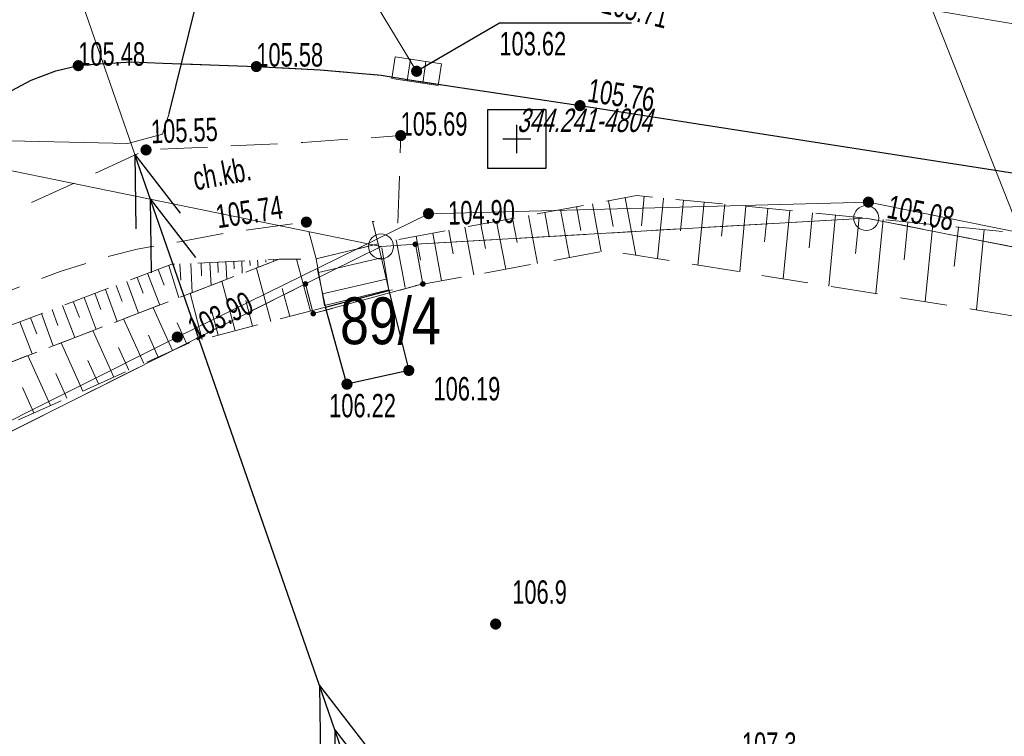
# Model space of a CAD drawing. Header units: inches. Extents: x 6497603 to 6502483, y 5925790 to 5934357.
# Tile 123 of 256: x 6501073 to 6501105, y 5926097 to 5926120. Entities that reach past the tile are written whole.
import ezdxf
from ezdxf.enums import TextEntityAlignment as Align

# ---------------------------------------------------------------- set-up
doc = ezdxf.new("R2010")
doc.units = ezdxf.units.IN
doc.header["$MEASUREMENT"] = 0
for name, pattern in [('1.5_0.75', [2.25, 1.5, -0.75]), ('2.25_0.75', [3, 2.25, -0.75]), ('219-1000', [0, 0]), ('egkk-1000', [3, 2.25, -0.75]), ('egug-1000', [1.5, 0.75, -0.75]), ('suep_sn_1000', [0, 0]), ('sutp_1000', [0, 0])]:
    doc.linetypes.add(name, pattern=pattern)
for name, color, linetype in [('000 Inne (niezydentyfikowane)', 7, 'Continuous'), ('202-punkt graniczny', 7, 'Continuous'), ('203-punkt graniczny', 7, 'Continuous'), ('211-numer działki ewidencyjnej', 7, 'Continuous'), ('217-kontur klasyfikacyjny', 7, 'Continuous'), ('218-kontur użytku gruntowego', 7, 'Continuous'), ('219-działka ewidencyjna', 7, 'Continuous'), ('chodnik', 7, 'Continuous'), ('chodnik-Atr17', 7, 'Continuous'), ('jezdnia', 7, 'Continuous'), ('kratka ściekowa', 7, 'Continuous'), ('krawężnik', 7, 'Continuous'), ('obudowa ochronna przewodu', 7, 'Continuous'), ('ogrodzenie trwałe', 7, 'Continuous'), ('pikieta naturalna', 7, 'Continuous'), ('pikieta naturalna-Atr2', 7, 'Continuous'), ('pikieta sztuczna', 7, 'Continuous'), ('pikieta sztuczna-Atr2', 7, 'Continuous'), ('przewód elektroenergetyczny podziemny', 7, 'Continuous'), ('przewód elektroenergetyczny średniego napięcia', 7, 'Continuous'), ('przewód kanalizacyjny', 7, 'Continuous'), ('przewód telekomunikacyjny napowietrzny', 7, 'Continuous'), ('przewód telekomunikacyjny podziemny', 7, 'Continuous'), ('rzędna', 7, 'Continuous'), ('rzędna-Atr2', 7, 'Continuous'), ('rzędna-Atr3', 7, 'Continuous'), ('schody w ciągu komunikacyjnym', 7, 'Continuous'), ('skarpa nieumocniona', 7, 'Continuous'), ('Szczegółowa osnowa geodezyjna pozioma', 7, 'Continuous'), ('Szczegółowa osnowa geodezyjna pozioma-Atr103', 7, 'Continuous')]:
    doc.layers.add(name, color=color, linetype=linetype)
doc.styles.get("Standard").update_dxf_attribs({"font": 'arial.ttf'})
doc.linetypes.add('902-1000', pattern='A,5,0,[1,ksztalty.shx,S=1,R=0,X=0,Y=0],5', length=10)

# ---------------------------------------------------------------- blocks, each defined once
blk = doc.blocks.new('202')
at = {"color": 0, "linetype": 'Continuous', "lineweight": 0}
blk.add_circle((0, 0), 0.4, dxfattribs=at)
blk = doc.blocks.new('203')
at = {"linetype": 'Continuous', "lineweight": 0}
h = blk.add_hatch(color=0, dxfattribs=at)
edge = h.paths.add_edge_path()
edge.add_arc((0, 0), 0.09, 0, 360)
blk = doc.blocks.new('OSSP')
at = {"color": 0}
for p, q in [((-0.939, 0.938), (-0.939, -0.938)), ((-0.939, 0.938), (-0.939, -0.938)), ((0.936, 0.938), (-0.939, 0.938)), ((0.936, 0.938), (-0.939, 0.938)), ((0.936, -0.938), (0.936, 0.938)), ((0.936, -0.938), (0.936, 0.938)), ((0, -0.45), (0, 0.45)), ((0, -0.45), (0, 0.45)), ((0.45, 0), (-0.45, 0)), ((0.45, 0), (-0.45, 0)), ((-0.939, -0.938), (0.936, -0.938)), ((-0.939, -0.938), (0.936, -0.938))]:
    blk.add_line(p, q, dxfattribs=at)
blk = doc.blocks.new('PW01')
at = {"linetype": 'Continuous', "lineweight": 13}
h = blk.add_hatch(color=0, dxfattribs=at)
edge = h.paths.add_edge_path()
edge.add_arc((0, 0), 0.18, 0, 360)
blk = doc.blocks.new('US05')
at = {"color": 0, "linetype": 'Continuous', "lineweight": 13}
for p, q in [((-0.75, -0.35), (-0.75, 0.35)), ((-0.75, 0.35), (-0.25, 0.35)), ((-0.25, -0.35), (-0.25, 0.35)), ((-0.25, 0.35), (0.25, 0.35)), ((0.25, -0.35), (0.25, 0.35)), ((0.25, 0.35), (0.75, 0.35)), ((0.75, -0.35), (0.75, 0.35)), ((-0.75, -0.35), (-0.25, -0.35)), ((-0.25, -0.35), (0.25, -0.35)), ((0.25, -0.35), (0.75, -0.35))]:
    blk.add_line(p, q, dxfattribs=at)
blk = doc.blocks.new('SUEP2')
at = {"color": 0, "linetype": 'Continuous'}
for p, q in [((7.54, 0), (5.29, 0.75)), ((9.04, 0), (6.79, 0.75)), ((25.54, 0), (23.29, 0.75)), ((27.04, 0), (24.79, 0.75)), ((0, 0), (9.04, 0)), ((7.54, 0), (5.29, -0.75)), ((9.04, 0), (6.79, -0.75)), ((9.04, 0), (27.04, 0)), ((25.54, 0), (23.29, -0.75)), ((27.04, 0), (24.79, -0.75))]:
    blk.add_line(p, q, dxfattribs=at)

msp = doc.modelspace()

# ---------------------------------------------------------------- linework, layer by layer
at = {"layer": '000 Inne (niezydentyfikowane)', "color": 7, "linetype": 'Continuous', "lineweight": 18, "flags": 128}
for points in [[(6501093.07, 5926113.86), (6501092.99, 5926112.91)], [(6501090.91, 5926113.53), (6501091.05, 5926112.76)], [(6501091.42, 5926113.62), (6501091.7, 5926112.08)], [(6501091.93, 5926113.71), (6501092.08, 5926112.89)], [(6501092.47, 5926113.81), (6501092.81, 5926111.97)], [(6501093.69, 5926113.8), (6501093.5, 5926111.86)], [(6501094.33, 5926113.73), (6501094.24, 5926112.75)], [(6501094.99, 5926113.67), (6501094.79, 5926111.65)], [(6501095.65, 5926113.6), (6501095.55, 5926112.58)], [(6501096.33, 5926113.54), (6501096.13, 5926111.44)], [(6501089.37, 5926113.24), (6501089.66, 5926111.71)], [(6501089.89, 5926113.34), (6501090.03, 5926112.57)], [(6501090.4, 5926113.43), (6501090.68, 5926111.9)], [(6501097.03, 5926113.47), (6501096.92, 5926112.4)], [(6501097.74, 5926113.4), (6501097.52, 5926111.21)], [(6501098.46, 5926113.33), (6501098.35, 5926112.21)], [(6501099.2, 5926113.26), (6501098.98, 5926110.98)], [(6501087.84, 5926112.96), (6501087.99, 5926112.19)], [(6501088.35, 5926113.05), (6501088.64, 5926111.52)], [(6501088.86, 5926113.15), (6501089.01, 5926112.38)], [(6501099.95, 5926113.18), (6501099.84, 5926112.02)], [(6501100.72, 5926113.11), (6501100.49, 5926110.74)], [(6501101.51, 5926113.03), (6501101.39, 5926111.82)], [(6501102.31, 5926112.95), (6501102.07, 5926110.48)], [(6501085.77, 5926112.58), (6501085.91, 5926111.81)], [(6501086.31, 5926112.68), (6501086.59, 5926111.15)], [(6501086.82, 5926112.77), (6501086.96, 5926112.01)], [(6501087.33, 5926112.87), (6501087.62, 5926111.34)], [(6501103.13, 5926112.87), (6501103, 5926111.61)], [(6501103.96, 5926112.79), (6501103.71, 5926110.22)], [(6501085.14, 5926112.46), (6501085.42, 5926110.94)], [(6501077.86, 5926111.64), (6501078.18, 5926110.61)], [(6501078.21, 5926111.69), (6501078.24, 5926111.17)], [(6501078.56, 5926111.71), (6501078.61, 5926110.77)], [(6501078.89, 5926111.72), (6501078.9, 5926111.31)], [(6501079.17, 5926111.74), (6501079.21, 5926111)], [(6501079.43, 5926111.75), (6501079.44, 5926111.42)], [(6501079.68, 5926111.76), (6501079.71, 5926111.2)], [(6501079.94, 5926111.77), (6501079.95, 5926111.53)], [(6501080.19, 5926111.78), (6501080.21, 5926111.39)], [(6501080.45, 5926111.8), (6501080.46, 5926111.64)], [(6501080.7, 5926111.81), (6501080.72, 5926111.58)], [(6501080.96, 5926111.82), (6501080.96, 5926111.75)], [(6501081.21, 5926111.83), (6501081.22, 5926111.77)], [(6501082.39, 5926110.18), (6501081.95, 5926111.84)], [(6501077.18, 5926111.39), (6501077.57, 5926110.37)], [(6501077.52, 5926111.51), (6501077.71, 5926111.01)], [(6501081.12, 5926109.85), (6501080.67, 5926111.56)], [(6501076.17, 5926111), (6501076.36, 5926110.49)], [(6501076.51, 5926111.13), (6501076.89, 5926110.11)], [(6501076.84, 5926111.26), (6501077.04, 5926110.75)], [(6501079.98, 5926109.55), (6501079.56, 5926111.14)], [(6501075.49, 5926110.75), (6501075.68, 5926110.23)], [(6501075.83, 5926110.87), (6501076.21, 5926109.85)], [(6501078.93, 5926109.27), (6501078.54, 5926110.75)], [(6501081.73, 5926110.01), (6501081.49, 5926110.9)], [(6501074.46, 5926110.36), (6501074.85, 5926109.33)], [(6501074.8, 5926110.49), (6501075, 5926109.98)], [(6501075.15, 5926110.62), (6501075.53, 5926109.59)], [(6501080.54, 5926109.7), (6501080.32, 5926110.52)], [(6501073.78, 5926110.1), (6501074.16, 5926109.07)], [(6501074.12, 5926110.23), (6501074.31, 5926109.72)], [(6501077.98, 5926108.92), (6501077.36, 5926110.29)], [(6501079.44, 5926109.41), (6501079.24, 5926110.17)], [(6501073.09, 5926109.84), (6501073.48, 5926108.81)], [(6501073.43, 5926109.97), (6501073.63, 5926109.45)], [(6501077.06, 5926108.5), (6501076.41, 5926109.93)], [(6501078.44, 5926109.12), (6501078.13, 5926109.8)], [(6501076.1, 5926108.07), (6501075.43, 5926109.56)], [(6501075.11, 5926107.62), (6501074.41, 5926109.16)], [(6501077.52, 5926108.71), (6501077.21, 5926109.41)], [(6501076.58, 5926108.29), (6501076.25, 5926109.02)], [(6501074.07, 5926107.16), (6501073.35, 5926108.76)], [(6501075.61, 5926107.85), (6501075.27, 5926108.6)], [(6501074.59, 5926107.39), (6501074.24, 5926108.18)], [(6501073.54, 5926106.92), (6501073.17, 5926107.73)]]:
    msp.add_lwpolyline(points, dxfattribs=at)
at = {"layer": '217-kontur klasyfikacyjny', "color": 3, "linetype": 'egkk-1000', "lineweight": 18, "flags": 128}
for points in [[(6501100.18, 5926113.16), (6501085.75, 5926112.32)], [(6501125.54, 5926108.17), (6501100.18, 5926113.16)], [(6501085.75, 5926112.32), (6501085.99, 5926111.05)], [(6501082.23, 5926111.05), (6501051.33, 5926095.56)], [(6501082.48, 5926110.1), (6501082.23, 5926111.05)], [(6501085.99, 5926111.05), (6501082.48, 5926110.1)]]:
    msp.add_lwpolyline(points, dxfattribs=at)
at = {"layer": '218-kontur użytku gruntowego', "color": 3, "linetype": 'egug-1000', "lineweight": 18, "flags": 128}
for points in [[(6501100.18, 5926113.16), (6501085.75, 5926112.32)], [(6501125.54, 5926108.17), (6501100.18, 5926113.16)], [(6501085.75, 5926112.32), (6501085.99, 5926111.05)], [(6501082.23, 5926111.05), (6501051.33, 5926095.56)], [(6501082.48, 5926110.1), (6501082.23, 5926111.05)], [(6501085.99, 5926111.05), (6501082.48, 5926110.1)]]:
    msp.add_lwpolyline(points, dxfattribs=at)
at = {"layer": '219-działka ewidencyjna', "color": 3, "linetype": '219-1000', "lineweight": 18, "flags": 128}
for points in [[(6501062.46, 5926116.8), (6501084.65, 5926112.25)], [(6501100.18, 5926113.16), (6501085.75, 5926112.32)], [(6501125.54, 5926108.17), (6501100.18, 5926113.16)], [(6501084.65, 5926112.25), (6501085.75, 5926112.32)], [(6501085.75, 5926112.32), (6501085.99, 5926111.05)], [(6501082.23, 5926111.05), (6501084.65, 5926112.25)], [(6501051.33, 5926095.56), (6501082.23, 5926111.05)], [(6501082.23, 5926111.05), (6501082.48, 5926110.1)], [(6501082.48, 5926110.1), (6501085.99, 5926111.05)]]:
    msp.add_lwpolyline(points, dxfattribs=at)
at = {"layer": 'chodnik', "color": 7, "linetype": '1.5_0.75', "lineweight": 18, "flags": 128}
msp.add_lwpolyline([(6501069.3, 5926109.34), (6501069.14, 5926109.35), (6501070.2, 5926112.15), (6501077.13, 5926115.34), (6501082.15, 5926115.58), (6501085.28, 5926115.8), (6501085.19, 5926113.01), (6501084.38, 5926113.05), (6501084.56, 5926112.33), (6501082.57, 5926111.85), (6501082.26, 5926113.03), (6501079.86, 5926112.71), (6501078.2, 5926112.4), (6501076.84, 5926112.16), (6501075.71, 5926111.87), (6501074.38, 5926111.45), (6501072.79, 5926110.84), (6501071.94, 5926110.46)], close=True, dxfattribs=at)
at = {"layer": 'jezdnia', "color": 7, "linetype": '2.25_0.75', "lineweight": 18, "flags": 128}
msp.add_lwpolyline([(6500967.52, 5926475.78), (6500970.47, 5926475.3), (6500970.34, 5926474.17), (6500969.68, 5926470.3), (6500969.49, 5926469.27), (6500968.64, 5926464.1), (6500968.02, 5926460.39), (6500966.41, 5926450.57), (6500964.71, 5926440.65), (6500963.12, 5926430.78), (6500961.32, 5926419.97), (6500959.67, 5926410.08), (6500959.52, 5926409.05), (6500958.4, 5926402.16), (6500958.2, 5926401.16), (6500956.52, 5926390.93), (6500955.92, 5926387.39), (6500955.8, 5926386.37), (6500953.89, 5926374.55), (6500953.73, 5926373.46), (6500953.44, 5926371.55), (6500953.08, 5926369.21), (6500952.69, 5926366.58), (6500952.26, 5926363.66), (6500951.98, 5926361.63), (6500951.62, 5926358.68), (6500951.27, 5926355.63), (6500950.83, 5926351.7), (6500950.56, 5926348.7), (6500950.2, 5926344.71), (6500949.87, 5926340.76), (6500949.76, 5926338.7), (6500949.68, 5926335.75), (6500949.64, 5926334.74), (6500949.52, 5926328.23), (6500949.49, 5926327.2), (6500949.48, 5926325.22), (6500949.47, 5926322.2), (6500949.55, 5926319.76), (6500949.66, 5926317.23), (6500949.84, 5926313.23), (6500950.01, 5926310.21), (6500950.17, 5926308.21), (6500950.43, 5926305.18), (6500950.74, 5926302.26), (6500951.06, 5926299.26), (6500951.49, 5926295.58), (6500952.08, 5926290.33), (6500952.73, 5926285.4), (6500953.13, 5926282.44), (6500953.57, 5926279.4), (6500954.04, 5926276.46), (6500954.41, 5926274.33), (6500954.74, 5926272.49), (6500955.37, 5926269.55), (6500956.06, 5926266.66), (6500956.52, 5926264.7), (6500957.04, 5926262.72), (6500957.79, 5926259.85), (6500958.59, 5926257.01), (6500959.46, 5926254.06), (6500960.33, 5926251.13), (6500961.47, 5926247.41), (6500962.32, 5926244.49), (6500963.34, 5926241.33), (6500964.48, 5926237.89), (6500965.5, 5926234.96), (6500966.14, 5926233.14), (6500966.53, 5926232.14), (6500968.88, 5926225.61), (6500969.29, 5926224.6), (6500970.02, 5926222.74), (6500970.38, 5926221.87), (6500971.84, 5926218.15), (6500972.99, 5926215.36), (6500974.13, 5926212.6), (6500975.34, 5926209.86), (6500976.57, 5926207.09), (6500977.79, 5926204.36), (6500979.13, 5926201.69), (6500980.03, 5926199.93), (6500981.16, 5926197.8), (6500982.17, 5926195.97), (6500982.82, 5926194.92), (6500983.5, 5926193.77), (6500984.62, 5926192.1), (6500985.77, 5926190.49), (6500986.98, 5926188.92), (6500988.2, 5926187.36), (6500989.17, 5926186.2), (6500990.87, 5926184.3), (6500992.5, 5926182.51), (6500994.27, 5926180.73), (6500995.76, 5926179.32), (6500997.26, 5926177.93), (6500997.98, 5926177.32), (6500999.49, 5926176), (6501001.04, 5926174.69), (6501002.64, 5926173.48), (6501003.77, 5926172.66), (6501005.08, 5926171.78), (6501006.76, 5926170.76), (6501009.35, 5926169.19), (6501011.02, 5926168.15), (6501012.75, 5926167), (6501015.2, 5926165.27), (6501017.63, 5926163.53), (6501019.23, 5926162.32), (6501020.36, 5926161.31), (6501021.45, 5926160.26), (6501022.54, 5926159.21), (6501023.77, 5926157.9), (6501024.43, 5926157.12), (6501025.28, 5926156.11), (6501026.36, 5926154.87), (6501027.57, 5926153.3), (6501028.15, 5926152.45), (6501028.65, 5926151.68), (6501029.28, 5926150.71), (6501030.17, 5926149.6), (6501030.99, 5926148.6), (6501031.86, 5926147.75), (6501032.71, 5926147), (6501033.36, 5926146.49), (6501034.56, 5926145.76), (6501035.84, 5926145.14), (6501037.14, 5926144.59), (6501038.54, 5926143.97), (6501039.7, 5926143.38), (6501041.25, 5926142.34), (6501042.55, 5926141.23), (6501043.36, 5926140.29), (6501044.15, 5926139.04), (6501044.95, 5926137.68), (6501045.97, 5926135.97), (6501046.76, 5926134.83), (6501047.06, 5926134.43), (6501047.46, 5926133.9), (6501048.29, 5926133.07), (6501049.15, 5926132.29), (6501050.1, 5926131.67), (6501051.14, 5926131.14), (6501052.32, 5926130.71), (6501053.32, 5926130.44), (6501054.33, 5926130.26), (6501054.81, 5926130.11), (6501059.21, 5926129.52), (6501060.24, 5926129.37), (6501062.18, 5926128.95), (6501065.52, 5926128.17), (6501067.51, 5926127.68), (6501067.94, 5926127.56), (6501072.36, 5926126.36), (6501076.16, 5926125.39), (6501077, 5926125.24), (6501079.93, 5926124.73), (6501091.81, 5926122.96), (6501106.86, 5926120.63), (6501107.86, 5926120.45), (6501114.26, 5926119.46), (6501115.28, 5926119.31), (6501129.17, 5926117.14), (6501141.73, 5926115.29), (6501155.8, 5926113.1), (6501156.84, 5926112.94), (6501163.71, 5926111.96), (6501164.73, 5926111.81), (6501169.7, 5926111.07), (6501186.02, 5926108.73), (6501187.04, 5926108.57), (6501197.9, 5926107.02), (6501198.93, 5926106.86), (6501209.44, 5926105.01), (6501213.12, 5926104.73), (6501214.13, 5926104.59), (6501218.06, 5926103.95), (6501219.09, 5926103.82), (6501225, 5926102.98), (6501226.03, 5926103), (6501226.9, 5926103.16), (6501227.59, 5926103.32), (6501228.34, 5926103.71), (6501228.93, 5926104.14), (6501229.4, 5926105.03), (6501229.75, 5926106.03), (6501230.03, 5926107.51), (6501230.13, 5926108.51), (6501230.41, 5926111.43), (6501235.51, 5926111.16), (6501235.42, 5926108.23), (6501235.48, 5926107.23), (6501235.64, 5926106.46), (6501236.12, 5926105.41), (6501236.84, 5926104.54), (6501237.77, 5926103.89), (6501238.91, 5926103.49), (6501240.04, 5926103.43), (6501241.16, 5926103.54), (6501242.17, 5926103.85), (6501243.16, 5926104.12), (6501253.15, 5926106.97), (6501253.23, 5926106.89), (6501254.28, 5926103.94), (6501255.15, 5926100.97), (6501254.99, 5926100.67), (6501253.62, 5926100.28), (6501252.65, 5926100), (6501249.77, 5926099.21), (6501248.73, 5926098.94), (6501244.96, 5926097.81), (6501243.92, 5926097.57), (6501242.05, 5926097.03), (6501240.92, 5926096.64), (6501239.24, 5926095.9), (6501238.04, 5926095.27), (6501237.2, 5926094.68), (6501236.35, 5926093.84), (6501235.38, 5926092.95), (6501234.5, 5926091.83), (6501233.74, 5926090.74), (6501233.24, 5926089.73), (6501232.77, 5926088.7), (6501232.51, 5926087.65), (6501232.15, 5926085.66), (6501231.07, 5926079.74), (6501230.21, 5926075.13), (6501227.92, 5926063.04), (6501227.8, 5926062.48), (6501227.76, 5926061.73), (6501227.77, 5926061.08), (6501227.88, 5926060.39), (6501228.08, 5926059.83), (6501228.38, 5926059.33), (6501228.85, 5926058.88), (6501229.59, 5926058.46), (6501230.48, 5926058.18), (6501231.24, 5926057.98), (6501236.18, 5926057.48), (6501247.14, 5926056.54), (6501247.78, 5926056.32), (6501247.32, 5926053.12), (6501247.25, 5926050.18), (6501240.84, 5926050.54), (6501235.01, 5926051.15), (6501232.93, 5926051.11), (6501231.58, 5926051.14), (6501230.74, 5926051.16), (6501229.93, 5926051.11), (6501229.08, 5926050.94), (6501228.33, 5926050.61), (6501227.56, 5926049.99), (6501227.03, 5926049.46), (6501226.57, 5926048.76), (6501226.26, 5926048.04), (6501226.07, 5926047), (6501224.9, 5926038.07), (6501224.76, 5926037.04), (6501223.95, 5926030.65), (6501223.78, 5926029.64), (6501222.8, 5926021.69), (6501222.62, 5926020.67), (6501221.85, 5926014.28), (6501221.72, 5926013.21), (6501220.01, 5926001.35), (6501219.92, 5926000.35), (6501218.92, 5925993.96), (6501218.73, 5925992.94), (6501217.59, 5925985.53), (6501217.19, 5925983.25), (6501216.34, 5925978.62), (6501216.11, 5925977.64), (6501215.34, 5925973.74), (6501215.12, 5925972.71), (6501214.1, 5925967.79), (6501212.17, 5925958.57), (6501211.6, 5925955.9), (6501210.39, 5925950.18), (6501210.15, 5925949.2), (6501208.72, 5925942.4), (6501208.51, 5925941.33), (6501206.97, 5925934), (6501206.1, 5925929.6), (6501205.96, 5925928.62), (6501203.95, 5925916.84), (6501200.99, 5925899.07), (6501197.27, 5925877.8), (6501197.19, 5925877.04), (6501197.19, 5925876.24), (6501197.31, 5925875.07), (6501197.66, 5925873.98), (6501197.97, 5925873.22), (6501198.63, 5925872.3), (6501199.23, 5925871.72), (6501199.74, 5925871.37), (6501200.42, 5925871.01), (6501201.38, 5925870.71), (6501202.44, 5925870.55), (6501201.55, 5925864.88), (6501201.24, 5925864.89), (6501200.2, 5925864.97), (6501198.98, 5925864.81), (6501197.51, 5925864.23), (6501196.67, 5925863.67), (6501195.78, 5925862.79), (6501195.34, 5925862.22), (6501195.05, 5925861.84), (6501194.69, 5925861.34), (6501194.31, 5925860.58), (6501193.88, 5925859.32), (6501193.66, 5925858.13), (6501191.37, 5925844.58), (6501188.63, 5925845.69), (6501186.06, 5925846.29), (6501188.34, 5925859.28), (6501189.55, 5925865.75), (6501190.19, 5925869.41), (6501190.72, 5925872.53), (6501192, 5925879.57), (6501195.3, 5925899.15), (6501198.39, 5925917.25), (6501200.06, 5925927.91), (6501200.49, 5925930.37), (6501201.43, 5925935.3), (6501202.26, 5925939.27), (6501205.89, 5925956.67), (6501206.71, 5925960.26), (6501209.44, 5925973.27), (6501210.33, 5925977.62), (6501211, 5925981.11), (6501211.51, 5925984.07), (6501211.73, 5925985.08), (6501212.62, 5925991.03), (6501213.62, 5925996.92), (6501213.83, 5925997.96), (6501214.76, 5926004.82), (6501214.89, 5926005.86), (6501216.15, 5926014.76), (6501216.28, 5926015.75), (6501217.09, 5926022.16), (6501217.19, 5926023.22), (6501218.27, 5926030.95), (6501221.29, 5926054.94), (6501221.42, 5926055.98), (6501222.24, 5926062.4), (6501222.34, 5926063.44), (6501224.16, 5926076.33), (6501224.9, 5926081.72), (6501225.66, 5926087.21), (6501225.76, 5926088.39), (6501225.79, 5926089.57), (6501225.74, 5926090.79), (6501225.65, 5926091.85), (6501225.41, 5926093.04), (6501225.02, 5926094.16), (6501224.47, 5926095.07), (6501223.68, 5926095.94), (6501222.87, 5926096.5), (6501222, 5926096.87), (6501221.03, 5926097.17), (6501220.05, 5926097.37), (6501218.15, 5926097.65), (6501217.08, 5926097.83), (6501213.18, 5926098.37), (6501212.16, 5926098.52), (6501210.21, 5926098.79), (6501209.19, 5926099), (6501203.73, 5926099.73), (6501202.71, 5926099.87), (6501199.75, 5926100.28), (6501198.75, 5926100.43), (6501192.84, 5926101.32), (6501191.84, 5926101.46), (6501178.52, 5926103.46), (6501168.08, 5926104.92), (6501167.07, 5926105.07), (6501161.11, 5926105.95), (6501160.15, 5926106.11), (6501141.22, 5926108.96), (6501128.91, 5926110.87), (6501107.19, 5926114.24), (6501091.02, 5926116.76), (6501087.03, 5926117.36), (6501085.63, 5926117.57), (6501084.66, 5926117.74), (6501082.7, 5926117.91), (6501080.66, 5926118.01), (6501077.67, 5926118.12), (6501076.66, 5926118.16), (6501075.65, 5926118.1), (6501074.96, 5926118.04), (6501074.24, 5926117.87), (6501073.45, 5926117.58), (6501072.83, 5926117.24), (6501072.24, 5926116.73), (6501071.92, 5926116.36), (6501071.6, 5926115.95), (6501071.13, 5926115.07), (6501070.2, 5926112.15), (6501069.14, 5926109.35), (6501065.67, 5926107.67), (6501060.98, 5926105.37), (6501056.17, 5926102.92), (6501047.77, 5926098.64), (6501039.02, 5926094.25), (6501035.19, 5926092.32), (6501033.38, 5926091.57), (6501031.9, 5926091.17), (6501030.72, 5926091), (6501029.45, 5926090.96), (6501027.96, 5926091.09), (6501026.37, 5926091.21), (6501025.08, 5926091.02), (6501023.8, 5926090.63), (6501022.54, 5926089.24), (6501020.92, 5926087.38), (6501018.93, 5926085.36), (6501016.88, 5926083.52), (6501014.11, 5926081.3), (6501011.15, 5926079.19), (6501008.09, 5926077.35), (6501004.66, 5926075.72), (6501000.14, 5926073.66), (6500996.05, 5926071.78), (6500991.19, 5926069.54), (6500987.22, 5926067.8), (6500985.88, 5926070.25), (6500984.5, 5926072.54), (6500990.81, 5926076.24), (6500997.85, 5926080.69), (6501004.96, 5926085.16), (6501007.77, 5926086.97), (6501009.89, 5926088.54), (6501012.32, 5926090.44), (6501014.72, 5926092.81), (6501016.4, 5926095.01), (6501018.1, 5926097.7), (6501019.49, 5926099.95), (6501021.13, 5926103.12), (6501021.79, 5926104.63), (6501021.73, 5926104.89), (6501022.4, 5926106.7), (6501022.77, 5926107.65), (6501022.96, 5926108.66), (6501023.19, 5926109.6), (6501023.35, 5926110.74), (6501023.42, 5926111.89), (6501023.37, 5926112.99), (6501023.17, 5926114.21), (6501022.81, 5926115.94), (6501022.34, 5926117.28), (6501021.93, 5926118.41), (6501021.38, 5926119.39), (6501020.82, 5926120.06), (6501020.31, 5926120.58), (6501019.37, 5926121.14), (6501018.64, 5926121.59), (6501017.79, 5926122.01), (6501016.87, 5926122.36), (6501016.07, 5926122.61), (6501015.13, 5926122.79), (6501014.32, 5926122.89), (6501013.3, 5926122.96), (6501011.3, 5926123.02), (6501010.28, 5926123.07), (6501008.82, 5926123.15), (6501007.35, 5926123.27), (6501006.78, 5926123.46), (6501004.62, 5926123.76), (6501002.02, 5926124.18), (6501000.54, 5926124.46), (6500997.95, 5926125.21), (6500994.57, 5926126.41), (6500989.34, 5926128.79), (6500983.15, 5926131.79), (6500980.24, 5926133), (6500976.92, 5926134.27), (6500973.27, 5926135.38), (6500969.21, 5926136.46), (6500966.14, 5926137.16), (6500962.38, 5926137.84), (6500956.83, 5926138.72), (6500951.6, 5926139.58), (6500948.09, 5926140.28), (6500941.13, 5926141.59), (6500936.68, 5926142.36), (6500936.26, 5926142.38), (6500936.91, 5926144.94), (6500937.28, 5926147.22), (6500938.48, 5926147.26), (6500944.87, 5926146.1), (6500952.28, 5926144.84), (6500952.45, 5926144.94), (6500957.36, 5926144.12), (6500958.42, 5926144.02), (6500960.33, 5926143.82), (6500961.34, 5926143.73), (6500962.4, 5926143.7), (6500964.35, 5926143.61), (6500966.38, 5926143.52), (6500968.34, 5926143.33), (6500970.37, 5926142.99), (6500972.16, 5926142.64), (6500975.22, 5926141.96), (6500978.14, 5926141.2), (6500980.07, 5926140.59), (6500984.84, 5926139.11), (6500988.6, 5926137.98), (6500991.96, 5926137.02), (6500993.89, 5926136.41), (6500996.3, 5926135.75), (6500998.23, 5926135.25), (6500999.76, 5926134.9), (6501002.22, 5926134.43), (6501003.59, 5926134.13), (6501004.64, 5926133.95), (6501005.57, 5926133.82), (6501006.54, 5926133.72), (6501007.41, 5926133.65), (6501008.58, 5926133.66), (6501009.4, 5926133.71), (6501010.99, 5926133.99), (6501012.51, 5926134.33), (6501013.46, 5926134.67), (6501014.17, 5926134.95), (6501015.06, 5926135.45), (6501015.72, 5926135.84), (6501016.55, 5926136.42), (6501017.28, 5926137.05), (6501017.97, 5926137.76), (6501018.59, 5926138.35), (6501019.09, 5926139.31), (6501019.34, 5926140.2), (6501019.48, 5926141.24), (6501019.5, 5926142.22), (6501019.53, 5926143.17), (6501019.42, 5926144.33), (6501019.23, 5926145.48), (6501018.9, 5926146.66), (6501018.59, 5926147.63), (6501018.18, 5926148.39), (6501017.57, 5926149.31), (6501017.02, 5926149.96), (6501016.24, 5926150.87), (6501015.1, 5926152.17), (6501013.64, 5926153.83), (6501013.57, 5926154), (6501012.46, 5926155.3), (6501009.41, 5926158.38), (6501006.55, 5926161.1), (6501003.79, 5926163.84), (6501000.27, 5926167.22), (6500997.75, 5926169.48), (6500994.93, 5926171.9), (6500993.22, 5926173.37), (6500990.08, 5926176.36), (6500986.16, 5926180.45), (6500984.36, 5926182.53), (6500983.92, 5926182.88), (6500982.09, 5926185.15), (6500980.83, 5926186.8), (6500979.72, 5926188.4), (6500979.64, 5926188.64), (6500977.9, 5926191.3), (6500976.68, 5926193.39), (6500974.4, 5926197.5), (6500971.6, 5926203.33), (6500970.2, 5926206.34), (6500968.02, 5926211.54), (6500966.1, 5926216.13), (6500964.42, 5926220.5), (6500963.39, 5926223.18), (6500962.78, 5926224.79), (6500960.85, 5926229.86), (6500958.92, 5926235.34), (6500957.26, 5926240.34), (6500955.77, 5926245.22), (6500954.5, 5926249.48), (6500953.02, 5926254.47), (6500951.16, 5926261.1), (6500950.63, 5926263.22), (6500949.44, 5926268.23), (6500948.4, 5926273.5), (6500947.44, 5926279.19), (6500946.72, 5926284.52), (6500945.98, 5926290.57), (6500945.39, 5926295.06), (6500944.64, 5926301.22), (6500943.99, 5926308.19), (6500943.71, 5926313.06), (6500943.38, 5926320.02), (6500943.36, 5926324.68), (6500943.39, 5926329.54), (6500943.52, 5926335.16), (6500943.63, 5926336.77), (6500943.87, 5926342.09), (6500944.45, 5926348.6), (6500944.89, 5926353.17), (6500945.31, 5926356.92), (6500946, 5926362.7), (6500946.75, 5926367.77), (6500946.9, 5926369.53), (6500947.97, 5926376.36), (6500948.58, 5926379.99), (6500949.87, 5926387.54), (6500950.36, 5926390.87), (6500950.58, 5926392.97), (6500951.07, 5926399.96), (6500951.2, 5926400.17), (6500951.56, 5926405.22), (6500951.74, 5926408.6), (6500951.86, 5926412.25), (6500952.04, 5926414.31), (6500952.81, 5926417.99), (6500953.87, 5926422.25), (6500955.38, 5926427.84), (6500956.84, 5926433.28), (6500957.79, 5926436.87), (6500958.47, 5926439.89), (6500959.31, 5926444.93), (6500960.75, 5926453.89), (6500962.75, 5926465.71), (6500964.63, 5926476.24)], close=True, dxfattribs=at)
at = {"layer": 'krawężnik', "color": 7, "linetype": 'Continuous', "lineweight": 25, "flags": 128}
msp.add_lwpolyline([(6501069.14, 5926109.35), (6501070.2, 5926112.15), (6501071.13, 5926115.07), (6501071.6, 5926115.95), (6501071.92, 5926116.36), (6501072.24, 5926116.73), (6501072.83, 5926117.24), (6501073.45, 5926117.58), (6501074.24, 5926117.87), (6501074.96, 5926118.04), (6501075.65, 5926118.1), (6501076.66, 5926118.16), (6501077.67, 5926118.12), (6501080.66, 5926118.01), (6501082.7, 5926117.91), (6501084.66, 5926117.74), (6501085.63, 5926117.57), (6501087.03, 5926117.36), (6501091.02, 5926116.76), (6501107.19, 5926114.24)], dxfattribs=at)
at = {"layer": 'obudowa ochronna przewodu', "color": 7, "linetype": 'Continuous', "lineweight": 25, "flags": 128}
msp.add_lwpolyline([(6501077.87, 5926116.51), (6501078.91, 5926120.76), (6501080.06, 5926125.82), (6501080.35, 5926127.41)], dxfattribs=at)
at = {"layer": 'ogrodzenie trwałe', "color": 7, "linetype": '902-1000', "lineweight": 25, "flags": 128}
msp.add_lwpolyline([(6501082.87, 5926110.31), (6501084.9, 5926110.84), (6501085.54, 5926108.28), (6501083.56, 5926107.84)], close=True, dxfattribs=at)
at = {"layer": 'przewód elektroenergetyczny podziemny', "color": 1, "linetype": 'Continuous', "lineweight": 18, "flags": 128}
for points in [[(6501080.35, 5926127.41), (6501080.06, 5926125.82), (6501078.91, 5926120.76), (6501077.87, 5926116.51), (6501077.66, 5926115.85)], [(6501077.66, 5926115.85), (6501076.55, 5926115.55), (6501071.83, 5926115.65), (6501070.95, 5926115.67), (6501065.78, 5926116.02), (6501060.68, 5926116.2), (6501059.83, 5926116.21), (6501059.7, 5926115.6), (6501059.48, 5926115.36)]]:
    msp.add_lwpolyline(points, dxfattribs=at)
at = {"layer": 'przewód elektroenergetyczny średniego napięcia', "color": 1, "linetype": 'suep_sn_1000', "lineweight": 18, "flags": 128}
msp.add_lwpolyline([(6501085.65, 5926089.65), (6501057.08, 5926171.85)], dxfattribs=at)
at = {"layer": 'przewód kanalizacyjny', "color": 34, "linetype": 'Continuous', "lineweight": 18, "flags": 128}
for points in [[(6501082.59, 5926123.16), (6501122.96, 5926116.33)], [(6501082.59, 5926123.16), (6501085.79, 5926117.86)]]:
    msp.add_lwpolyline(points, dxfattribs=at)
at = {"layer": 'przewód telekomunikacyjny napowietrzny', "color": 30, "linetype": 'sutp_1000', "lineweight": 18, "flags": 128}
msp.add_lwpolyline([(6501096.53, 5926134.43), (6501114.53, 5926088.85)], dxfattribs=at)
at = {"layer": 'przewód telekomunikacyjny podziemny', "color": 30, "linetype": 'Continuous', "lineweight": 18, "flags": 128}
msp.add_lwpolyline([(6501165.8, 5926114.72), (6501163.14, 5926115.14), (6501159.67, 5926104.97), (6501150.51, 5926106.18), (6501125.56, 5926108.57), (6501100.25, 5926113.67), (6501086.17, 5926113.3), (6501078.13, 5926109.35), (6501051.27, 5926095.88), (6501040.8, 5926090.27), (6501028.43, 5926084.29), (6501027.7, 5926086.01), (6501017.32, 5926097.94), (6501015.81, 5926099.66), (6501016.21, 5926112.48), (6500997.29, 5926120.79), (6500976.43, 5926129.99), (6500949.9, 5926134.24), (6500911.8, 5926140.43), (6500877.16, 5926145.85), (6500842.08, 5926151.36), (6500793.95, 5926157.85), (6500767.15, 5926161.48)], dxfattribs=at)
at = {"layer": 'rzędna-Atr2', "color": 7, "flags": 128}
msp.add_lwpolyline([(6501085.79, 5926117.86), (6501088.44, 5926119.41), (6501092.667, 5926119.41)], dxfattribs=at)
at = {"layer": 'schody w ciągu komunikacyjnym', "color": 7, "linetype": 'Continuous', "lineweight": 18, "flags": 128}
msp.add_lwpolyline([(6501082.84, 5926110.36), (6501082.57, 5926111.85), (6501084.56, 5926112.33), (6501084.9, 5926110.86)], close=True, dxfattribs=at)
for points in [[(6501084.662, 5926111.888), (6501082.648, 5926111.42)], [(6501084.82, 5926111.206), (6501082.773, 5926110.73)]]:
    msp.add_lwpolyline(points, dxfattribs=at)
at = {"layer": 'skarpa nieumocniona', "color": 7, "linetype": '1.5_0.75', "lineweight": 18, "flags": 128}
for points in [[(6501114.49, 5926111.76), (6501127.76, 5926109.78), (6501142.12, 5926107.88), (6501153.03, 5926106.37), (6501152.3, 5926105.35), (6501141.7, 5926105.85), (6501136.38, 5926106.38), (6501113.44, 5926108.65), (6501091.9, 5926112.12), (6501084.9, 5926110.84), (6501084.65, 5926112.37), (6501092.83, 5926113.88)], [(6501114.49, 5926111.76), (6501127.76, 5926109.78), (6501142.12, 5926107.88), (6501153.03, 5926106.37), (6501152.3, 5926105.35), (6501141.7, 5926105.85), (6501136.38, 5926106.38), (6501113.44, 5926108.65), (6501091.9, 5926112.12), (6501084.9, 5926110.84), (6501084.65, 5926112.37), (6501092.83, 5926113.88)], [(6501070.46, 5926107.65), (6501052.95, 5926098.6), (6501051.31, 5926099.21), (6501069.94, 5926108.65), (6501077.96, 5926111.68), (6501081.39, 5926111.84)], [(6501070.46, 5926107.65), (6501052.95, 5926098.6), (6501051.31, 5926099.21), (6501069.94, 5926108.65), (6501077.96, 5926111.68), (6501081.39, 5926111.84)], [(6501082.87, 5926110.31), (6501078.54, 5926109.17), (6501071.2, 5926105.86), (6501052.67, 5926097.04), (6501052.95, 5926098.6), (6501070.46, 5926107.65), (6501081.39, 5926111.84), (6501082.54, 5926111.85)], [(6501082.87, 5926110.31), (6501078.54, 5926109.17), (6501071.2, 5926105.86), (6501052.67, 5926097.04), (6501052.95, 5926098.6), (6501070.46, 5926107.65), (6501081.39, 5926111.84), (6501082.54, 5926111.85)]]:
    msp.add_lwpolyline(points, close=True, dxfattribs=at)

# ---------------------------------------------------------------- block references
at = {"layer": '202-punkt graniczny', "color": 7, "linetype": 'Continuous', "lineweight": 18}
for p in [(6501100.18, 5926113.16), (6501084.65, 5926112.25)]:
    msp.add_blockref('202', p, dxfattribs=at)
at = {"layer": '203-punkt graniczny', "color": 7, "linetype": 'Continuous', "lineweight": 18}
for p in [(6501085.75, 5926112.32), (6501082.23, 5926111.05), (6501085.99, 5926111.05), (6501082.48, 5926110.1)]:
    msp.add_blockref('203', p, dxfattribs=at)
at = {"layer": 'kratka ściekowa', "color": 34, "linetype": 'Continuous', "lineweight": 18, "rotation": 351.54}
msp.add_blockref('US05', (6501085.79, 5926117.86), dxfattribs=at)
at = {"layer": 'pikieta naturalna', "color": 7, "linetype": 'Continuous', "lineweight": 13}
msp.add_blockref('PW01', (6501088.32, 5926100.16), dxfattribs=at)
at = {"layer": 'pikieta sztuczna', "color": 7, "linetype": 'Continuous', "lineweight": 13}
for p in [(6501074.96, 5926118.04), (6501080.66, 5926118.01), (6501091.02, 5926116.76), (6501085.28, 5926115.8), (6501077.13, 5926115.34), (6501082.26, 5926113.03), (6501085.54, 5926108.28), (6501083.56, 5926107.84)]:
    msp.add_blockref('PW01', p, dxfattribs=at)
at = {"layer": 'przewód elektroenergetyczny średniego napięcia', "color": 1, "linetype": 'Continuous', "lineweight": 18, "rotation": 109.166}
msp.add_blockref('SUEP2', (6501085.65, 5926089.65), dxfattribs=at)
at = {"layer": 'rzędna', "color": 34, "linetype": 'Continuous', "lineweight": 18}
msp.add_blockref('PW01', (6501085.79, 5926117.86), dxfattribs=at)
at = {"layer": 'rzędna', "color": 30, "linetype": 'Continuous', "lineweight": 18}
for p in [(6501100.25, 5926113.67), (6501086.17, 5926113.3), (6501078.13, 5926109.35)]:
    msp.add_blockref('PW01', p, dxfattribs=at)
at = {"layer": 'Szczegółowa osnowa geodezyjna pozioma', "color": 7, "linetype": 'Continuous', "lineweight": 13}
msp.add_blockref('OSSP', (6501089, 5926115.69), dxfattribs=at)

# ---------------------------------------------------------------- texts
at = {"layer": '211-numer działki ewidencyjnej', "color": 3, "linetype": 'Continuous', "lineweight": 18, "width": 0.79}
msp.add_text('89/4', height=1.5, dxfattribs=at).set_placement((6501083.34, 5926110.62), align=Align.TOP_LEFT)
at = {"layer": 'chodnik-Atr17', "color": 7, "width": 0.667}
msp.add_text('ch.kb.', height=0.75, rotation=10.577, dxfattribs=at).set_placement((6501078.71, 5926114.04))
at = {"layer": 'pikieta naturalna-Atr2', "color": 7, "width": 0.667}
for s, p in [('106.9', (6501088.85, 5926100.81)), ('107.3', (6501096.2, 5926095.94))]:
    msp.add_text(s, height=0.75, dxfattribs=at).set_placement(p)
at = {"layer": 'pikieta sztuczna-Atr2', "color": 7, "width": 0.667}
for s, rotation, p in [('105.71', 346.036, (6501091.66, 5926119.74)), ('105.76', 351.409, (6501091.23, 5926116.89)), ('105.55', 2.132, (6501077.3, 5926115.55)), ('105.74', 8.589, (6501079.43, 5926112.83))]:
    msp.add_text(s, height=0.75, rotation=rotation, dxfattribs=at).set_placement(p)
for s, p in [('105.48', (6501074.96, 5926118.04)), ('105.58', (6501080.66, 5926118.01)), ('105.69', (6501085.28, 5926115.8))]:
    msp.add_text(s, height=0.75, dxfattribs=at).set_placement(p)
for s, p in [('106.19', (6501086.33, 5926108.07)), ('106.22', (6501082.99, 5926107.53))]:
    msp.add_text(s, height=0.75, dxfattribs=at).set_placement(p, align=Align.TOP_LEFT)
at = {"layer": 'rzędna-Atr2', "color": 30, "width": 0.667}
for s, rotation, p in [('105.08', 348.607, (6501100.88, 5926113.54)), ('104.90', 1.505, (6501086.8, 5926113.32)), ('103.90', 26.164, (6501078.55, 5926109.56))]:
    msp.add_text(s, height=0.75, rotation=rotation, dxfattribs=at).set_placement(p, align=Align.MIDDLE_LEFT)
at = {"layer": 'rzędna-Atr3', "color": 34, "width": 0.667}
msp.add_text('103.62', height=0.75, dxfattribs=at).set_placement((6501088.44, 5926118.143), align=Align.BOTTOM_LEFT)
at = {"layer": 'Szczegółowa osnowa geodezyjna pozioma-Atr103', "color": 7, "oblique": 15, "width": 0.667}
msp.add_text('344.241-4804', height=0.75, dxfattribs=at).set_placement((6501089, 5926115.69), align=Align.BOTTOM_LEFT)

doc.saveas('drawing.dxf')
